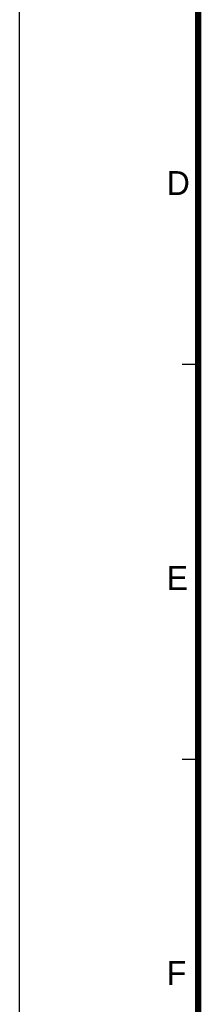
# Model space of a CAD drawing. Header units: millimetres. Extents: x 10 to 584, y 4 to 410.
# Tile 2 of 50: x 10 to 33, y 131 to 254. Entities that reach past the tile are written whole.
import ezdxf

# ---------------------------------------------------------------- set-up
doc = ezdxf.new("R2010")
doc.units = ezdxf.units.MM
doc.header["$LTSCALE"] = 32.67
doc.layers.get('0').update_dxf_attribs({"linetype": 'CONTINUOUS'})
doc.styles.add('TEXTSTYLE_2', font='txt')

msp = doc.modelspace()

# ---------------------------------------------------------------- linework, layer by layer
at = {"color": 7, "linetype": 'Continuous'}
for p, q in [((10, 10), (10, 410)), ((32.4108, 210.7533), (30.4108, 210.7533)), ((32.4108, 161.2533), (30.4108, 161.2533))]:
    msp.add_line(p, q, dxfattribs=at)
at = {"color": 7, "linetype": 'Continuous', "const_width": 0.8}
msp.add_lwpolyline([(32.4108, 27.7533), (32.4108, 393.7533)], dxfattribs=at)

# ---------------------------------------------------------------- texts
at = {"color": 7, "linetype": 'Continuous', "char_height": 3, "width": 3, "attachment_point": 1, "line_spacing_factor": 0.9, "style": 'TEXTSTYLE_2'}
for s, insert in [('D', (28.4685, 235.0155)), ('E', (28.4685, 185.5155)), ('F', (28.4685, 136.0155))]:
    msp.add_mtext(s, dxfattribs=dict(at, insert=insert))

doc.saveas('drawing.dxf')
